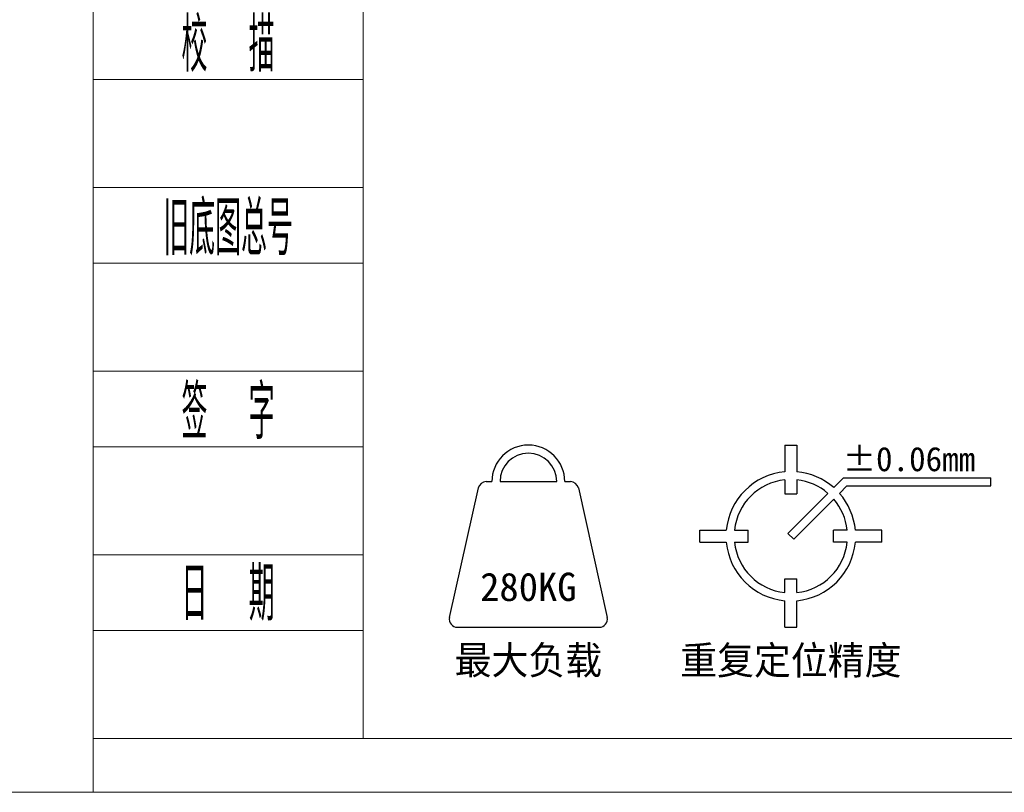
# Model space of a CAD drawing. Header units: millimetres. Extents: x -10540 to 6039, y -7467 to 6433.
# Tile 213 of 236: x 4946 to 5274, y -7467 to -7209. Entities that reach past the tile are written whole.
import ezdxf
from ezdxf.enums import TextEntityAlignment as Align

# ---------------------------------------------------------------- set-up
doc = ezdxf.new("R2010")
doc.units = ezdxf.units.MM
doc.header["$LTSCALE"] = 8
for name, color, linetype, lineweight in [('1轮廓实线层', 7, 'Continuous', 18), ('2细线层', 4, 'Continuous', 13), ('6文字层', 3, 'Continuous', 13), ('图框层', 7, 'Continuous', 18)]:
    doc.layers.add(name, color=color, linetype=linetype, lineweight=lineweight)
doc.styles.add('PC_TEXTSTYLE', font='ISOCP.SHX', dxfattribs={"width": 0.707, "bigfont": 'GBCBIG.SHX'})

# ---------------------------------------------------------------- blocks, each defined once
blk = doc.blocks.new('ZwmFrameMain_3_A4^_^无分区图框^_^landscape')
at = {"layer": '1轮廓实线层'}
for q in [(0, 200), (267, 0)]:
    blk.add_line((0, 0), q, dxfattribs=at)
at = {"layer": '2细线层'}
for q in [(-25, 205), (272, -5)]:
    blk.add_line((-25, -5), q, dxfattribs=at)
blk = doc.blocks.new('ZwmFrameMain_3_附加栏')
at = {"layer": '2细线层'}
for p, q in [((-25, 61), (0, 61)), ((-25, 51), (0, 51)), ((-25, 44), (0, 44)), ((-25, 34), (0, 34)), ((-25, 27), (0, 27)), ((-25, 17), (0, 17)), ((-25, 10), (0, 10)), ((-25, 0), (0, 0))]:
    blk.add_line(p, q, dxfattribs=at)
at = {"layer": '6文字层', "color": 3, "style": 'PC_TEXTSTYLE', "width": 0.667}
for s, p in [('校  描', (-12.5, 64.5)), ('旧底图总号', (-12.5, 47.5)), ('签  字', (-12.5, 30.5)), ('日  期', (-12.494, 13.6))]:
    blk.add_text(s, height=5, dxfattribs=at).set_placement(p, align=Align.MIDDLE)
at = {"layer": '6文字层', "style": 'PC_TEXTSTYLE'}
for tag, width, p, p2 in [('借通用件登记', 0.671328, (-23.445, 86.356), (-1.254, 86.356)), ('描图', 2.120922, (-23.445, 69.36), (-1.254, 69.36)), ('校图', 2.149976, (-23.749, 52.06), (-1.254, 52.06)), ('旧底图总号', 0.761452, (-22.837, 35.67), (-1.862, 35.67)), ('签字', 2.026939, (-23.141, 18.37), (-1.558, 18.37)), ('日期', 1.89999, (-22.837, 1.374), (-2.166, 1.374))]:
    blk.add_attdef(tag, text='', height=5, dxfattribs=dict(at, width=width)).set_placement(p, p2, align=Align.FIT)
blk = doc.blocks.new('ZwmFrameMain_2_A4^_^无分区图框^_^portrait')
at = {"layer": '2细线层'}
for p in [(185, 292), (-25, -5)]:
    blk.add_line(p, (185, -5), dxfattribs=at)

msp = doc.modelspace()

# ---------------------------------------------------------------- linework, layer by layer
for p, q in [((5200.75, -7351.17), (5200.75, -7360.04)), ((5200.75, -7351.17), (5204.8, -7351.17)), ((5204.8, -7351.17), (5204.8, -7360.04)), ((5200.75, -7362.75), (5200.75, -7367.37)), ((5204.8, -7362.75), (5204.8, -7367.37)), ((5217.07, -7365.34), (5220.35, -7362.06)), ((5220.35, -7362.06), (5269.46, -7362.06)), ((5269.46, -7364.76), (5269.46, -7362.06)), ((5089.04, -7408.63), (5098.64, -7365.43)), ((5101.27, -7363.32), (5103.16, -7363.32)), ((5105.86, -7363.32), (5124.76, -7363.32)), ((5127.46, -7363.32), (5129.34, -7363.32)), ((5131.98, -7365.43), (5141.58, -7408.63)), ((5218.97, -7367.25), (5221.47, -7364.76)), ((5221.47, -7364.76), (5269.46, -7364.76)), ((5200.75, -7367.37), (5204.8, -7367.37)), ((5201.82, -7380.59), (5215.15, -7367.26)), ((5203.73, -7382.5), (5217.06, -7369.17)), ((5172.4, -7379.52), (5181.27, -7379.52)), ((5172.4, -7383.57), (5172.4, -7379.52)), ((5183.98, -7379.52), (5188.6, -7379.52)), ((5188.6, -7383.57), (5188.6, -7379.52)), ((5201.82, -7380.59), (5203.73, -7382.5)), ((5216.95, -7383.57), (5216.95, -7379.52)), ((5221.57, -7379.52), (5216.95, -7379.52)), ((5233.15, -7379.52), (5224.28, -7379.52)), ((5233.15, -7383.57), (5233.15, -7379.52)), ((5172.4, -7383.57), (5181.27, -7383.57)), ((5183.98, -7383.57), (5188.6, -7383.57)), ((5221.57, -7383.57), (5216.95, -7383.57)), ((5233.15, -7383.57), (5224.28, -7383.57)), ((5200.75, -7395.72), (5204.8, -7395.72)), ((5200.75, -7400.33), (5200.75, -7395.72)), ((5204.8, -7400.33), (5204.8, -7395.72)), ((5200.75, -7411.92), (5200.75, -7403.05)), ((5204.8, -7411.92), (5204.8, -7403.05)), ((5091.67, -7411.92), (5138.94, -7411.92)), ((5200.75, -7411.92), (5204.8, -7411.92))]:
    msp.add_line(p, q)
for centre, radius, start, end in [((5115.31, -7363.32), 12.15, 0, 180), ((5115.31, -7363.32), 9.45, 0, 180), ((5202.78, -7381.54), 21.6, 95.3794, 174.6206), ((5202.78, -7381.54), 18.9, 96.1506, 173.8494), ((5202.78, -7381.54), 21.6, 48.5833, 84.6206), ((5202.78, -7381.54), 18.9, 49.096, 83.8494), ((5101.27, -7366.02), 2.7, 90, 167.4712), ((5129.34, -7366.02), 2.7, 12.5288, 90), ((5202.78, -7381.54), 18.9, 6.1506, 40.904), ((5202.78, -7381.54), 21.6, 5.3794, 41.4167), ((5202.78, -7381.54), 21.6, 185.3794, 264.6206), ((5202.78, -7381.54), 18.9, 186.1506, 263.8494), ((5202.78, -7381.54), 18.9, 276.1506, 353.8494), ((5202.78, -7381.54), 21.6, 275.3794, 354.6206), ((5091.67, -7409.22), 2.7, 167.4712, 270), ((5138.94, -7409.22), 2.7, 270, 12.5288)]:
    msp.add_arc(centre, radius, start, end)

# ---------------------------------------------------------------- block references
at = {"layer": '图框层'}
for name, p, xscale, yscale, zscale in [('ZwmFrameMain_2_A4^_^无分区图框^_^portrait', (3305.24, -7421.93), 9, 9, 9), ('ZwmFrameMain_3_A4^_^无分区图框^_^landscape', (5060.24, -7448.93), 3.6, 3.6, 3.6), ('ZwmFrameMain_3_附加栏', (5060.24, -7448.93), 3.6, 3.6, 3.6)]:
    msp.add_blockref(name, p, dxfattribs=dict(at, xscale=xscale, yscale=yscale, zscale=zscale))

# ---------------------------------------------------------------- texts
at = {"layer": '6文字层'}
msp.add_text('%%P0.06mm', height=8.1, dxfattribs=at).set_placement((5242.19, -7362.3), align=Align.BOTTOM_CENTER)
for s, p in [('280KG', (5115.31, -7398.42)), ('最大负载', (5115.31, -7422.72)), ('重复定位精度', (5202.78, -7422.72))]:
    msp.add_text(s, height=9.45, dxfattribs=at).set_placement(p, align=Align.MIDDLE)

doc.saveas('drawing.dxf')
